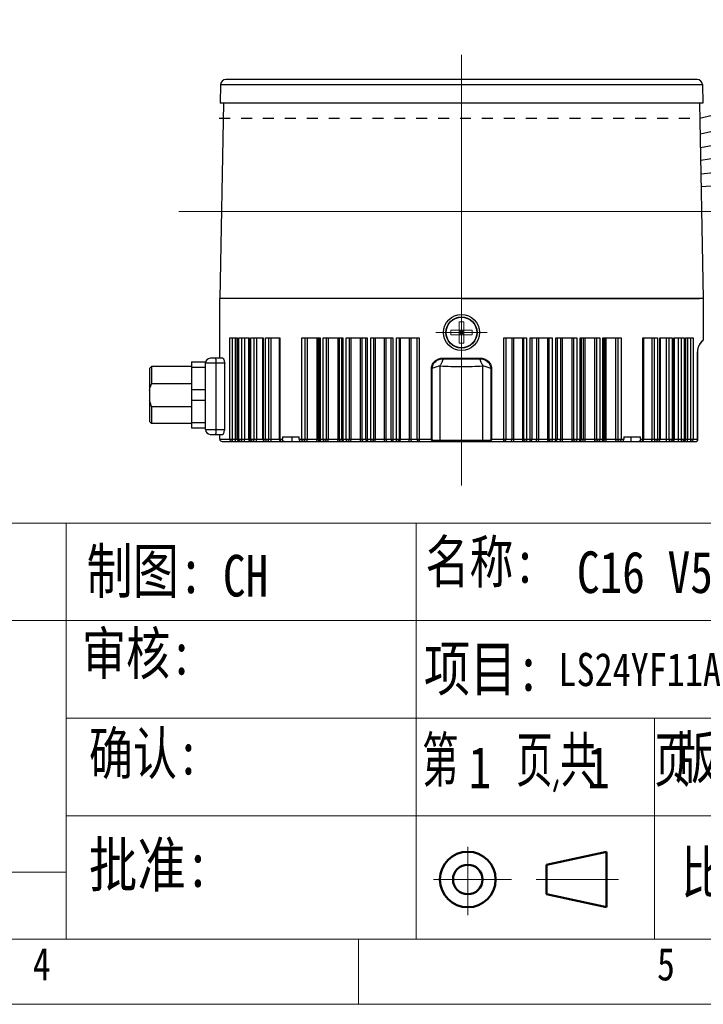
# Model space of a CAD drawing. Extents: x 636 to 1423, y -190 to 367.
# Tile 14 of 19: x 1090 to 1234, y -190 to 18. Entities that reach past the tile are written whole.
import ezdxf

# ---------------------------------------------------------------- set-up
doc = ezdxf.new("R2010")
doc.units = 0
doc.header["$LTSCALE"] = 23.1
doc.linetypes.add('HIDDEN', pattern=[0.2, 0.1, -0.1])
doc.linetypes.add('点画线', pattern=[18, 12, -2, 2, -2])
doc.layers.get('0').update_dxf_attribs({"linetype": 'CONTINUOUS'})
for name, color, linetype in [('1_11', 7, 'CONTINUOUS'), ('1_2_1', 7, 'CONTINUOUS'), ('3_ALL_AXES', 7, 'CONTINUOUS'), ('DEFAULT_2', 8, 'HIDDEN'), ('dim', 3, 'CONTINUOUS')]:
    doc.layers.add(name, color=color, linetype=linetype)
for name, color, linetype, lineweight in [('7_ALL_FEATURES', 7, 'CONTINUOUS', 15), ('CDRAFT0', 7, 'CONTINUOUS', 50), ('中心线层', 1, '点画线', 18), ('粗实线层', 7, 'CONTINUOUS', 35), ('粗实线层_1', 7, 'CONTINUOUS', 15)]:
    doc.layers.add(name, color=color, linetype=linetype, lineweight=lineweight)
doc.styles.get("Standard").update_dxf_attribs({"font": 'txt', "width": 0.8})

# ---------------------------------------------------------------- blocks, each defined once
blk = doc.blocks.new('*X3')
at = {"layer": 'CDRAFT0', "color": 6, "linetype": 'Continuous', "lineweight": 18}
for p, q in [((7.32, 7.32), (412.68, 7.32)), ((280.28, 7.32), (280.28, 0)), ((0, 0), (420, 0))]:
    blk.add_line(p, q, dxfattribs=at)
at = {"layer": 'CDRAFT0', "color": 6, "linetype": 'Continuous', "lineweight": 18, "char_height": 3.66, "width": 70.2762, "attachment_point": 1}
for s, insert in [('4', (243.63, 6.35)), ('5', (313.89, 6.35))]:
    blk.add_mtext(s, dxfattribs=dict(at, insert=insert))
blk = doc.blocks.new('A$C0F3E0099')
at = {"layer": 'CDRAFT0', "color": 6, "linetype": 'Continuous', "lineweight": 18}
for p, q in [((193.07, 54.17), (412.68, 54.17)), ((247.4, 7.32), (247.4, 54.17)), ((286.77, 21.23), (286.77, 54.17)), ((193.07, 43.19), (412.68, 43.19)), ((247.4, 32.21), (412.68, 32.21)), ((313.59, 21.23), (313.59, 32.21)), ((247.4, 21.23), (329.23, 21.23)), ((286.77, 21.23), (286.77, 7.32)), ((313.59, 7.32), (313.59, 21.23)), ((193.07, 14.87), (247.4, 14.87)), ((193.07, 7.32), (412.68, 7.32))]:
    blk.add_line(p, q, dxfattribs=at)
at = {"layer": 'CDRAFT0', "color": 6}
for p, q in [((301.44, 15.71), (308.18, 17.18)), ((308.18, 10.92), (308.18, 17.18)), ((301.44, 12.4), (301.44, 15.71)), ((301.44, 12.4), (308.18, 10.92))]:
    blk.add_line(p, q, dxfattribs=at)
for radius in [3.13, 1.66]:
    blk.add_circle((292.58, 14.05), radius, dxfattribs=at)
at = {"layer": '中心线层'}
for p, q in [((292.58, 10.04), (292.58, 17.72)), ((292.58, 10.04), (292.58, 17.72)), ((288.71, 14.05), (297.52, 14.05)), ((300.28, 14.05), (309.55, 14.05))]:
    blk.add_line(p, q, dxfattribs=at)
at = {"layer": '粗实线层_1'}
blk.add_blockref('*X3', (0, 0), dxfattribs=at)
at = {"layer": 'CDRAFT0', "color": 6, "char_height": 4.763, "attachment_point": 1, "line_spacing_factor": 2.191836}
for s, insert, width in [('名称:', (287.82, 52.21), 49.0706), ('审核:', (249.17, 41.88), 49.0706), ('确认:', (249.94, 30.63), 49.0706), ('版本：', (315.92, 30.19), 18.6017), ('比例:', (316.6, 17.23), 22.9154)]:
    blk.add_mtext(s, dxfattribs=dict(at, insert=insert, width=width))
at = {"layer": 'CDRAFT0', "color": 6, "char_height": 5, "attachment_point": 1}
for s, insert, width in [('制图:', (249.67, 51.28), 49.0706), ('项目:', (287.65, 40.29), 49.0706), ('{\\fSimSun|b0|i0|c134|p2;\\W0.6;第\\Fgbeitc|c134;    \\fSimSun|b0|i0|c134|p2;页\\Fgbeitc|c134;,\\fSimSun|b0|i0|c134|p2;共\\Fgbeitc|c134;    \\fSimSun|b0|i0|c134|p2;页}', (287.44, 30.03), 76.9752), ('{\\fSimSun|b0|i0|c134|p2;批准}:', (249.94, 18.22), 49.0706)]:
    blk.add_mtext(s, dxfattribs=dict(at, insert=insert, width=width))

msp = doc.modelspace()

# ---------------------------------------------------------------- linework, layer by layer
at = {"color": 7, "linetype": 'Continuous'}
for p, q in [((1232.569, 4.97), (1133.105, 4.97)), ((1132.005, 3.89), (1131.937, -0.03)), ((1233.668, 3.89), (1233.737, -0.03)), ((1132.589, -0.03), (1131.87, -41.227)), ((1233.736, -0.03), (1131.938, -0.03)), ((1233.085, -0.031), (1233.804, -41.227)), ((1182.837, -41.227), (1233.037, -41.227))]:
    msp.add_line(p, q, dxfattribs=at)
at = {"color": 9, "linetype": 'Continuous'}
msp.add_line((1132.005, 3.89), (1233.668, 3.89), dxfattribs=at)
at = {"color": 7, "linetype": 'Continuous'}
for centre, start, end in [((1133.105, 3.87), 90, 179), ((1232.569, 3.87), 1, 90)]:
    msp.add_arc(centre, 1.1, start, end, dxfattribs=at)
at = {"layer": '1_11', "color": 7, "linetype": 'Continuous'}
for p, q in [((1117.037, -56.03), (1117.437, -55.63)), ((1117.037, -56.03), (1117.037, -67.23)), ((1117.437, -55.63), (1117.437, -59.232)), ((1125.837, -55.63), (1117.437, -55.63)), ((1125.837, -54.63), (1125.837, -68.63)), ((1125.837, -54.63), (1128.837, -54.63)), ((1128.837, -55.798), (1125.837, -55.798)), ((1128.837, -54.88), (1128.837, -54.63)), ((1125.837, -59.232), (1117.437, -59.232)), ((1125.837, -60.462), (1128.837, -60.462)), ((1128.837, -62.798), (1128.837, -60.462)), ((1117.437, -64.028), (1117.437, -67.63)), ((1117.437, -64.028), (1125.837, -64.028)), ((1128.837, -62.798), (1125.837, -62.798)), ((1117.037, -67.23), (1117.437, -67.63)), ((1125.837, -67.63), (1117.437, -67.63)), ((1125.837, -67.462), (1128.837, -67.462)), ((1128.837, -68.63), (1125.837, -68.63))]:
    msp.add_line(p, q, dxfattribs=at)
for points, knots in [([(1117.037, -60.576), (1117.059, -60.461), (1117.158, -60.004), (1117.307, -59.558), (1117.437, -59.232)], [0, 0, 0, 0, 0.250128, 1, 1, 1, 1]), ([(1117.437, -64.028), (1117.35, -63.81), (1117.193, -63.369), (1117.08, -62.913), (1117.037, -62.683)], [0, 0, 0, 0, 0.5000229, 1, 1, 1, 1])]:
    msp.add_open_spline(points, degree=3, knots=knots, dxfattribs=at)
at = {"layer": '1_2_1', "color": 7, "linetype": 'Continuous'}
for p, q in [((1131.837, -53.88), (1131.837, -41.227)), ((1233.837, -41.227), (1131.837, -41.227)), ((1233.837, -41.227), (1233.837, -50.035)), ((1133.943, -49.53), (1135.566, -49.53)), ((1135.53, -70.93), (1135.53, -49.53)), ((1135.875, -49.53), (1138.007, -49.53)), ((1137.947, -70.93), (1137.947, -49.53)), ((1138.397, -49.53), (1141.011, -49.53)), ((1140.922, -70.93), (1140.922, -49.53)), ((1141.478, -49.53), (1144.542, -49.53)), ((1144.417, -70.93), (1144.417, -49.53)), ((1149.155, -49.53), (1152.997, -49.53)), ((1152.79, -70.93), (1152.79, -49.53)), ((1153.654, -49.53), (1157.815, -49.53)), ((1157.561, -70.93), (1157.561, -49.53)), ((1158.521, -49.53), (1162.948, -49.53)), ((1162.643, -70.93), (1162.643, -49.53)), ((1163.693, -49.53), (1168.332, -49.53)), ((1167.974, -70.93), (1167.974, -49.53)), ((1169.106, -49.53), (1173.897, -49.53)), ((1191.777, -49.53), (1196.568, -49.53)), ((1197.342, -49.53), (1201.981, -49.53)), ((1197.7, -49.53), (1197.7, -70.93)), ((1202.725, -49.53), (1207.153, -49.53)), ((1203.03, -49.53), (1203.03, -70.93)), ((1207.858, -49.53), (1212.02, -49.53)), ((1208.113, -49.53), (1208.113, -70.93)), ((1212.677, -49.53), (1216.519, -49.53)), ((1212.884, -49.53), (1212.884, -70.93)), ((1221.132, -49.53), (1224.196, -49.53)), ((1221.256, -49.53), (1221.256, -70.93)), ((1224.662, -49.53), (1227.277, -49.53)), ((1224.752, -49.53), (1224.752, -70.93)), ((1227.667, -49.53), (1229.799, -49.53)), ((1227.727, -49.53), (1227.727, -70.93)), ((1230.107, -49.53), (1231.731, -49.53)), ((1230.144, -49.53), (1230.144, -70.93)), ((1233.762, -50.191), (1233.797, -50.154)), ((1132.502, -53.88), (1129.837, -53.88)), ((1232.641, -52.53), (1232.641, -71.23)), ((1128.837, -60.462), (1128.837, -54.88)), ((1128.837, -68.93), (1128.837, -62.798)), ((1129.837, -69.93), (1132.502, -69.93)), ((1131.837, -70.93), (1131.837, -69.93)), ((1145.05, -70.43), (1148.586, -70.43)), ((1145.05, -70.43), (1145.05, -70.93)), ((1148.586, -70.93), (1148.586, -70.43)), ((1217.088, -70.43), (1220.624, -70.43)), ((1217.088, -70.43), (1217.088, -70.93)), ((1220.624, -70.93), (1220.624, -70.43)), ((1132.337, -71.43), (1168.344, -71.43)), ((1168.474, -71.43), (1173.971, -71.43)), ((1173.978, -71.43), (1191.696, -71.43)), ((1191.703, -71.43), (1232.441, -71.43))]:
    msp.add_line(p, q, dxfattribs=at)
at = {"layer": '1_2_1', "color": 9, "linetype": 'Continuous'}
for p, q in [((1133.943, -70.93), (1133.943, -49.53)), ((1134.468, -49.53), (1134.468, -70.93)), ((1135.133, -70.93), (1135.133, -49.53)), ((1135.566, -49.53), (1135.566, -70.93)), ((1135.875, -70.93), (1135.875, -49.53)), ((1136.436, -49.53), (1136.436, -70.93)), ((1137.09, -70.93), (1137.09, -49.53)), ((1138.007, -49.53), (1138.007, -70.93)), ((1138.397, -70.93), (1138.397, -49.53)), ((1138.988, -49.53), (1138.988, -70.93)), ((1139.622, -70.93), (1139.622, -49.53)), ((1141.011, -49.53), (1141.011, -70.93)), ((1141.478, -70.93), (1141.478, -49.53)), ((1142.091, -49.53), (1142.091, -70.93)), ((1142.698, -70.93), (1142.698, -49.53)), ((1144.542, -49.53), (1144.542, -70.93)), ((1149.155, -70.93), (1149.155, -49.53)), ((1149.788, -49.53), (1149.788, -70.93)), ((1150.319, -70.93), (1150.319, -49.53)), ((1152.287, -49.53), (1152.287, -70.93)), ((1152.654, -70.93), (1152.654, -49.53)), ((1152.997, -49.53), (1152.997, -70.93)), ((1153.654, -70.93), (1153.654, -49.53)), ((1154.286, -49.53), (1154.286, -70.93)), ((1154.768, -70.93), (1154.768, -49.53)), ((1156.726, -49.53), (1156.726, -70.93)), ((1157.123, -70.93), (1157.123, -49.53)), ((1157.815, -49.53), (1157.815, -70.93)), ((1158.521, -70.93), (1158.521, -49.53)), ((1159.143, -49.53), (1159.143, -70.93)), ((1159.57, -70.93), (1159.57, -49.53)), ((1161.493, -49.53), (1161.493, -70.93)), ((1161.916, -70.93), (1161.916, -49.53)), ((1162.948, -49.53), (1162.948, -70.93)), ((1163.693, -70.93), (1163.693, -49.53)), ((1164.298, -49.53), (1164.298, -70.93)), ((1164.664, -70.93), (1164.664, -49.53)), ((1166.53, -49.53), (1166.53, -70.93)), ((1166.972, -70.93), (1166.972, -49.53)), ((1168.332, -49.53), (1168.332, -70.93)), ((1169.106, -70.93), (1169.106, -49.53)), ((1169.686, -49.53), (1169.686, -70.93)), ((1169.988, -70.93), (1169.988, -49.53)), ((1171.77, -49.53), (1171.77, -70.93)), ((1172.228, -70.93), (1172.228, -49.53)), ((1173.485, -70.93), (1173.485, -49.53)), ((1173.897, -49.53), (1173.897, -70.93)), ((1191.777, -70.93), (1191.777, -49.53)), ((1192.189, -49.53), (1192.189, -70.93)), ((1193.445, -49.53), (1193.445, -70.93)), ((1193.903, -70.93), (1193.903, -49.53)), ((1195.685, -49.53), (1195.685, -70.93)), ((1195.987, -70.93), (1195.987, -49.53)), ((1196.568, -49.53), (1196.568, -70.93)), ((1197.342, -70.93), (1197.342, -49.53)), ((1198.701, -49.53), (1198.701, -70.93)), ((1199.144, -70.93), (1199.144, -49.53)), ((1201.01, -49.53), (1201.01, -70.93)), ((1201.375, -70.93), (1201.375, -49.53)), ((1201.981, -49.53), (1201.981, -70.93)), ((1202.725, -70.93), (1202.725, -49.53)), ((1203.757, -49.53), (1203.757, -70.93)), ((1204.18, -70.93), (1204.18, -49.53)), ((1206.103, -49.53), (1206.103, -70.93)), ((1206.53, -70.93), (1206.53, -49.53)), ((1207.153, -49.53), (1207.153, -70.93)), ((1207.858, -70.93), (1207.858, -49.53)), ((1208.55, -49.53), (1208.55, -70.93)), ((1208.947, -70.93), (1208.947, -49.53)), ((1210.905, -49.53), (1210.905, -70.93)), ((1211.387, -70.93), (1211.387, -49.53)), ((1212.02, -49.53), (1212.02, -70.93)), ((1212.677, -70.93), (1212.677, -49.53)), ((1213.019, -49.53), (1213.019, -70.93)), ((1213.386, -70.93), (1213.386, -49.53)), ((1215.355, -49.53), (1215.355, -70.93)), ((1215.885, -70.93), (1215.885, -49.53)), ((1216.519, -49.53), (1216.519, -70.93)), ((1221.132, -70.93), (1221.132, -49.53)), ((1222.975, -49.53), (1222.975, -70.93)), ((1223.583, -70.93), (1223.583, -49.53)), ((1224.196, -49.53), (1224.196, -70.93)), ((1224.662, -70.93), (1224.662, -49.53)), ((1226.051, -49.53), (1226.051, -70.93)), ((1226.686, -70.93), (1226.686, -49.53)), ((1227.277, -49.53), (1227.277, -70.93)), ((1227.667, -70.93), (1227.667, -49.53)), ((1228.583, -49.53), (1228.583, -70.93)), ((1229.238, -70.93), (1229.238, -49.53)), ((1229.799, -49.53), (1229.799, -70.93)), ((1230.107, -70.93), (1230.107, -49.53)), ((1230.54, -49.53), (1230.54, -70.93)), ((1231.206, -70.93), (1231.206, -49.53)), ((1231.731, -49.53), (1231.731, -70.93)), ((1178.954, -53.823), (1186.719, -53.823)), ((1232.641, -52.53), (1232.636, -52.53)), ((1232.636, -70.93), (1232.636, -52.53)), ((1132.88, -54.88), (1128.837, -54.88)), ((1131.01, -54.88), (1131.01, -68.93)), ((1132.88, -68.93), (1132.88, -54.88)), ((1176.488, -56.001), (1176.625, -56.001)), ((1176.488, -70.93), (1176.488, -56.001)), ((1176.625, -70.93), (1176.625, -56.001)), ((1178.308, -71.43), (1178.308, -55.481)), ((1187.365, -71.43), (1187.365, -55.481)), ((1189.186, -56.001), (1189.049, -56.001)), ((1189.049, -56.001), (1189.049, -70.93)), ((1189.186, -56.001), (1189.186, -70.93)), ((1128.837, -68.93), (1132.88, -68.93)), ((1147.128, -71.43), (1147.128, -70.43)), ((1218.546, -70.43), (1218.546, -71.43)), ((1131.837, -70.93), (1145.05, -70.93)), ((1148.586, -70.93), (1173.471, -70.93)), ((1173.485, -70.93), (1176.625, -70.93)), ((1188.638, -71.23), (1177.036, -71.23)), ((1189.049, -70.93), (1192.189, -70.93)), ((1192.203, -70.93), (1217.088, -70.93)), ((1220.624, -70.93), (1232.636, -70.93))]:
    msp.add_line(p, q, dxfattribs=at)
at = {"layer": '1_2_1', "color": 7, "linetype": 'Continuous'}
msp.add_lwpolyline([(1233.797, -50.154), (1233.826, -50.099), (1233.837, -50.041), (1233.837, -50.035)], dxfattribs=at)
msp.add_circle((1182.837, -48.427), 3.8, dxfattribs=at)
for centre, radius, start, end in [((1235.641, -52.53), 3, 128.76839, 180), ((1236.045, -52.7), 3.466, 133.38428, 135.08181), ((1129.837, -54.88), 1, 90, 180), ((1129.837, -68.93), 1, 180, 270), ((1132.337, -70.93), 0.5, 180, 270), ((1136.03, -70.93), 0.5, 180, 270), ((1138.447, -70.93), 0.5, 180, 270), ((1141.422, -70.93), 0.5, 180, 270), ((1144.917, -70.93), 0.5, 180, 270), ((1153.29, -70.93), 0.5, 180, 270), ((1158.061, -70.93), 0.5, 180, 270), ((1163.143, -70.93), 0.5, 180, 270), ((1168.474, -70.93), 0.5, 180, 270), ((1191.689, -70.93), 0.5, 270.00653, 0.00653), ((1197.2, -70.93), 0.5, 270, 0), ((1202.53, -70.93), 0.5, 270, 0), ((1207.613, -70.93), 0.5, 270, 0), ((1212.384, -70.93), 0.5, 270, 0), ((1220.756, -70.93), 0.5, 270, 0), ((1224.252, -70.93), 0.5, 270, 0), ((1227.227, -70.93), 0.5, 270, 0), ((1229.644, -70.93), 0.5, 270, 0), ((1232.441, -71.23), 0.2, 270, 0)]:
    msp.add_arc(centre, radius, start, end, dxfattribs=at)
at = {"layer": '1_2_1', "color": 9, "linetype": 'Continuous'}
for centre, start, end in [((1173.971, -70.93), 179.99656, 269.98972), ((1173.985, -70.93), 179.99347, 269.99346), ((1191.703, -70.93), 270.00653, 0.00653)]:
    msp.add_arc(centre, 0.5, start, end, dxfattribs=at)
at = {"layer": '1_2_1', "color": 7, "linetype": 'Continuous'}
for points, knots in [([(1233.353, -50.513), (1233.29, -50.588), (1233.197, -50.716), (1233.077, -50.909), (1232.972, -51.094), (1232.891, -51.277), (1232.822, -51.449), (1232.773, -51.604), (1232.719, -51.783), (1232.684, -51.954), (1232.663, -52.111), (1232.641, -52.292), (1232.633, -52.433), (1232.636, -52.53)], [0, 0, 0, 0, 0.1346348, 0.2171459, 0.3121024, 0.4263692, 0.492052, 0.566935, 0.6497147, 0.7489639, 0.806375, 0.8671391, 1, 1, 1, 1]), ([(1233.591, -50.252), (1233.573, -50.27), (1233.491, -50.354), (1233.412, -50.441), (1233.353, -50.513)], [0, 0, 0, 0, 0.2116692, 1, 1, 1, 1]), ([(1233.837, -50.035), (1233.837, -50.035), (1233.835, -50.035), (1233.834, -50.037), (1233.83, -50.039), (1233.823, -50.044), (1233.811, -50.053), (1233.792, -50.068), (1233.767, -50.088), (1233.738, -50.113), (1233.702, -50.145), (1233.678, -50.168), (1233.664, -50.181)], [0, 0, 0, 0, 0.0036668, 0.0144336, 0.0324756, 0.0579703, 0.1320248, 0.2377588, 0.37619, 0.5485705, 0.7562814, 1, 1, 1, 1]), ([(1132.502, -53.88), (1132.52, -53.88), (1132.549, -53.9), (1132.577, -53.936), (1132.611, -53.994), (1132.651, -54.086), (1132.717, -54.27), (1132.792, -54.538), (1132.849, -54.762), (1132.88, -54.88)], [0, 0, 0, 0, 0.0498696, 0.0851335, 0.127761, 0.2333304, 0.3615737, 0.6647735, 1, 1, 1, 1]), ([(1132.502, -69.93), (1132.52, -69.93), (1132.549, -69.909), (1132.577, -69.873), (1132.611, -69.816), (1132.652, -69.724), (1132.717, -69.54), (1132.792, -69.272), (1132.849, -69.047), (1132.88, -68.93)], [0, 0, 0, 0, 0.0498796, 0.0851884, 0.1278581, 0.23345, 0.3617482, 0.6649164, 1, 1, 1, 1]), ([(1145.404, -71.43), (1145.357, -71.43), (1145.257, -71.399), (1145.141, -71.283), (1145.067, -71.119), (1145.05, -70.994), (1145.05, -70.93)], [0, 0, 0, 0, 0.2094992, 0.4446414, 0.711975, 1, 1, 1, 1]), ([(1148.586, -70.93), (1148.586, -70.994), (1148.603, -71.119), (1148.677, -71.283), (1148.792, -71.399), (1148.893, -71.43), (1148.94, -71.43)], [0, 0, 0, 0, 0.2880251, 0.5553587, 0.7905008, 1, 1, 1, 1]), ([(1216.734, -71.43), (1216.781, -71.43), (1216.882, -71.399), (1216.997, -71.283), (1217.071, -71.119), (1217.088, -70.994), (1217.088, -70.93)], [0, 0, 0, 0, 0.2094992, 0.4446414, 0.711975, 1, 1, 1, 1]), ([(1220.624, -70.93), (1220.624, -70.994), (1220.607, -71.119), (1220.533, -71.283), (1220.417, -71.399), (1220.317, -71.43), (1220.27, -71.43)], [0, 0, 0, 0, 0.2880251, 0.5553587, 0.7905008, 1, 1, 1, 1])]:
    msp.add_open_spline(points, degree=3, knots=knots, dxfattribs=at)
at = {"layer": '1_2_1', "color": 9, "linetype": 'Continuous'}
for points, knots in [([(1130.921, -53.88), (1130.929, -53.88), (1130.945, -53.909), (1130.957, -53.96), (1130.973, -54.056), (1130.986, -54.182), (1130.997, -54.339), (1131.007, -54.574), (1131.01, -54.757), (1131.01, -54.88)], [0, 0, 0, 0, 0.0230505, 0.078323, 0.1716791, 0.3005064, 0.4590004, 0.6361549, 1, 1, 1, 1]), ([(1176.488, -56.001), (1176.488, -55.85), (1176.535, -55.547), (1176.762, -54.986), (1177.251, -54.389), (1178.048, -53.931), (1178.654, -53.825), (1178.954, -53.823)], [0, 0, 0, 0, 0.1254717, 0.2509708, 0.5005839, 0.750164, 1, 1, 1, 1]), ([(1176.625, -56.001), (1176.628, -55.86), (1176.678, -55.577), (1176.899, -55.054), (1177.363, -54.5), (1178.111, -54.075), (1178.679, -53.978), (1178.961, -53.977)], [0, 0, 0, 0, 0.1254381, 0.2509336, 0.5005908, 0.7501849, 1, 1, 1, 1]), ([(1178.308, -55.481), (1178.345, -55.412), (1178.423, -55.279), (1178.535, -55.079), (1178.64, -54.879), (1178.766, -54.626), (1178.873, -54.379), (1178.943, -54.142), (1178.96, -54.03), (1178.961, -53.977)], [0, 0, 0, 0, 0.140905, 0.280535, 0.4174973, 0.5502419, 0.7955586, 0.9038953, 1, 1, 1, 1]), ([(1178.954, -53.823), (1178.954, -53.837), (1178.955, -53.889), (1178.957, -53.94), (1178.961, -53.977)], [0, 0, 0, 0, 0.2826529, 1, 1, 1, 1]), ([(1178.961, -53.977), (1180.253, -53.977), (1182.837, -53.975), (1185.421, -53.977), (1186.713, -53.977)], [0, 0, 0, 0, 0.4999993, 1, 1, 1, 1]), ([(1186.719, -53.823), (1186.719, -53.837), (1186.719, -53.889), (1186.717, -53.94), (1186.713, -53.977)], [0, 0, 0, 0, 0.2826533, 1, 1, 1, 1]), ([(1186.713, -53.977), (1186.995, -53.978), (1187.562, -54.075), (1188.311, -54.499), (1188.775, -55.054), (1188.996, -55.577), (1189.046, -55.86), (1189.049, -56.001)], [0, 0, 0, 0, 0.2497937, 0.4993747, 0.749042, 0.8745456, 1, 1, 1, 1]), ([(1186.713, -53.977), (1186.714, -54.03), (1186.731, -54.142), (1186.801, -54.379), (1186.908, -54.626), (1187.034, -54.879), (1187.139, -55.079), (1187.251, -55.279), (1187.329, -55.412), (1187.365, -55.481)], [0, 0, 0, 0, 0.0961138, 0.2044647, 0.4497697, 0.5824964, 0.7194488, 0.8590908, 1, 1, 1, 1]), ([(1186.719, -53.823), (1187.02, -53.825), (1187.626, -53.931), (1188.422, -54.389), (1188.911, -54.986), (1189.139, -55.547), (1189.186, -55.85), (1189.186, -56.001)], [0, 0, 0, 0, 0.2498151, 0.4993821, 0.7490052, 0.8745123, 1, 1, 1, 1]), ([(1178.308, -55.481), (1178.16, -55.524), (1177.867, -55.613), (1177.306, -55.785), (1176.892, -55.913), (1176.625, -56.001)], [0, 0, 0, 0, 0.2631994, 0.5211461, 1, 1, 1, 1]), ([(1178.308, -55.481), (1179.062, -55.533), (1180.571, -55.6), (1182.837, -55.63), (1185.103, -55.6), (1186.612, -55.533), (1187.365, -55.481)], [0, 0, 0, 0, 0.2499958, 0.4999999, 0.7500041, 1, 1, 1, 1]), ([(1189.049, -56.001), (1188.782, -55.913), (1188.368, -55.785), (1187.807, -55.612), (1187.514, -55.523), (1187.365, -55.481)], [0, 0, 0, 0, 0.4787705, 0.7367743, 1, 1, 1, 1]), ([(1131.01, -68.93), (1131.01, -69.052), (1131.007, -69.235), (1130.997, -69.47), (1130.986, -69.627), (1130.973, -69.754), (1130.957, -69.849), (1130.945, -69.9), (1130.929, -69.93), (1130.921, -69.93)], [0, 0, 0, 0, 0.3638449, 0.5409993, 0.6994932, 0.8283204, 0.9216766, 0.9769492, 1, 1, 1, 1]), ([(1134.423, -71.43), (1134.36, -71.43), (1134.233, -71.403), (1134.074, -71.291), (1133.968, -71.125), (1133.943, -70.995), (1133.943, -70.93)], [0, 0, 0, 0, 0.245111, 0.4931141, 0.7451503, 1, 1, 1, 1]), ([(1134.468, -70.93), (1134.468, -70.993), (1134.467, -71.086), (1134.461, -71.204), (1134.456, -71.279), (1134.449, -71.34), (1134.441, -71.387), (1134.435, -71.413), (1134.427, -71.43), (1134.423, -71.43)], [0, 0, 0, 0, 0.3780922, 0.5491488, 0.6991955, 0.822726, 0.9154179, 0.9740852, 1, 1, 1, 1]), ([(1135.087, -71.43), (1135.091, -71.43), (1135.099, -71.413), (1135.106, -71.387), (1135.114, -71.34), (1135.12, -71.279), (1135.125, -71.204), (1135.131, -71.086), (1135.133, -70.993), (1135.133, -70.93)], [0, 0, 0, 0, 0.0259148, 0.0845821, 0.1772739, 0.3008043, 0.4508506, 0.6219073, 1, 1, 1, 1]), ([(1135.566, -70.93), (1135.566, -70.995), (1135.59, -71.124), (1135.659, -71.237), (1135.702, -71.283)], [0, 0, 0, 0, 0.5048859, 1, 1, 1, 1]), ([(1135.702, -71.283), (1135.744, -71.329), (1135.846, -71.403), (1135.969, -71.43), (1136.03, -71.43)], [0, 0, 0, 0, 0.5053951, 1, 1, 1, 1]), ([(1136.335, -71.43), (1136.275, -71.43), (1136.152, -71.403), (1135.999, -71.29), (1135.898, -71.124), (1135.875, -70.995), (1135.875, -70.93)], [0, 0, 0, 0, 0.2404102, 0.4865464, 0.7405602, 1, 1, 1, 1]), ([(1136.436, -70.93), (1136.436, -70.994), (1136.433, -71.086), (1136.42, -71.204), (1136.408, -71.279), (1136.394, -71.341), (1136.377, -71.387), (1136.36, -71.418), (1136.342, -71.43), (1136.335, -71.43)], [0, 0, 0, 0, 0.3648761, 0.5306123, 0.6768908, 0.798841, 0.8930538, 0.9582194, 1, 1, 1, 1]), ([(1136.988, -71.43), (1136.996, -71.43), (1137.013, -71.418), (1137.03, -71.387), (1137.047, -71.341), (1137.062, -71.279), (1137.074, -71.204), (1137.086, -71.086), (1137.09, -70.994), (1137.09, -70.93)], [0, 0, 0, 0, 0.0417806, 0.1069463, 0.2011589, 0.3231089, 0.4693871, 0.6351233, 1, 1, 1, 1]), ([(1138.007, -70.93), (1138.007, -70.994), (1138.029, -71.123), (1138.094, -71.236), (1138.136, -71.283)], [0, 0, 0, 0, 0.5080069, 1, 1, 1, 1]), ([(1138.136, -71.283), (1138.175, -71.328), (1138.271, -71.402), (1138.389, -71.43), (1138.447, -71.43)], [0, 0, 0, 0, 0.5094721, 1, 1, 1, 1]), ([(1138.832, -71.43), (1138.775, -71.43), (1138.658, -71.402), (1138.513, -71.288), (1138.418, -71.123), (1138.397, -70.994), (1138.397, -70.93)], [0, 0, 0, 0, 0.2339408, 0.4775943, 0.7343574, 1, 1, 1, 1]), ([(1138.988, -70.93), (1138.988, -70.994), (1138.983, -71.087), (1138.963, -71.205), (1138.945, -71.28), (1138.922, -71.342), (1138.893, -71.397), (1138.856, -71.43), (1138.832, -71.43)], [0, 0, 0, 0, 0.3497965, 0.5097513, 0.6523594, 0.7736024, 0.8711939, 1, 1, 1, 1]), ([(1139.467, -71.43), (1139.49, -71.43), (1139.527, -71.397), (1139.556, -71.342), (1139.579, -71.28), (1139.597, -71.205), (1139.617, -71.087), (1139.622, -70.994), (1139.622, -70.93)], [0, 0, 0, 0, 0.1288062, 0.2263975, 0.3476403, 0.4902481, 0.650203, 1, 1, 1, 1]), ([(1141.011, -70.93), (1141.011, -70.994), (1141.031, -71.121), (1141.092, -71.236), (1141.132, -71.283)], [0, 0, 0, 0, 0.5117481, 1, 1, 1, 1]), ([(1141.132, -71.283), (1141.168, -71.327), (1141.255, -71.402), (1141.368, -71.43), (1141.422, -71.43)], [0, 0, 0, 0, 0.5151992, 1, 1, 1, 1]), ([(1141.883, -71.43), (1141.83, -71.43), (1141.718, -71.401), (1141.584, -71.286), (1141.498, -71.121), (1141.478, -70.994), (1141.478, -70.93)], [0, 0, 0, 0, 0.2254965, 0.4660621, 0.7264543, 1, 1, 1, 1]), ([(1142.091, -70.93), (1142.091, -70.994), (1142.084, -71.087), (1142.058, -71.206), (1142.02, -71.32), (1141.952, -71.43), (1141.883, -71.43)], [0, 0, 0, 0, 0.3380542, 0.4940292, 0.6349046, 1, 1, 1, 1]), ([(1142.49, -71.43), (1142.559, -71.43), (1142.627, -71.32), (1142.665, -71.206), (1142.691, -71.087), (1142.698, -70.994), (1142.698, -70.93)], [0, 0, 0, 0, 0.3650952, 0.5059703, 0.6619453, 1, 1, 1, 1]), ([(1144.542, -70.93), (1144.542, -70.962), (1144.551, -71.086), (1144.597, -71.21), (1144.652, -71.283)], [0, 0, 0, 0, 0.2612396, 1, 1, 1, 1]), ([(1144.652, -71.283), (1144.684, -71.327), (1144.763, -71.4), (1144.868, -71.43), (1144.917, -71.43)], [0, 0, 0, 0, 0.523122, 1, 1, 1, 1]), ([(1149.485, -71.43), (1149.441, -71.43), (1149.345, -71.398), (1149.239, -71.281), (1149.17, -71.118), (1149.155, -70.994), (1149.155, -70.93)], [0, 0, 0, 0, 0.2015944, 0.4343803, 0.7052131, 1, 1, 1, 1]), ([(1149.788, -70.93), (1149.788, -70.994), (1149.774, -71.117), (1149.712, -71.279), (1149.616, -71.396), (1149.526, -71.43), (1149.485, -71.43)], [0, 0, 0, 0, 0.3027984, 0.5778241, 0.8079187, 1, 1, 1, 1]), ([(1150.015, -71.43), (1150.056, -71.43), (1150.146, -71.396), (1150.242, -71.279), (1150.304, -71.117), (1150.319, -70.994), (1150.319, -70.93)], [0, 0, 0, 0, 0.1920813, 0.4221757, 0.6972011, 1, 1, 1, 1]), ([(1152.599, -71.43), (1152.557, -71.43), (1152.466, -71.397), (1152.366, -71.28), (1152.302, -71.117), (1152.287, -70.994), (1152.287, -70.93)], [0, 0, 0, 0, 0.1942031, 0.425312, 0.6992879, 1, 1, 1, 1]), ([(1152.745, -71.283), (1152.73, -71.259), (1152.675, -71.149), (1152.654, -71.024), (1152.654, -70.93)], [0, 0, 0, 0, 0.2312805, 1, 1, 1, 1]), ([(1152.965, -71.43), (1152.924, -71.43), (1152.832, -71.397), (1152.771, -71.325), (1152.745, -71.283)], [0, 0, 0, 0, 0.45791, 1, 1, 1, 1]), ([(1152.997, -70.93), (1152.997, -70.994), (1153.011, -71.117), (1153.07, -71.278), (1153.162, -71.396), (1153.25, -71.43), (1153.29, -71.43)], [0, 0, 0, 0, 0.3061978, 0.5830434, 0.8120438, 1, 1, 1, 1]), ([(1153.94, -71.43), (1153.902, -71.43), (1153.815, -71.395), (1153.725, -71.278), (1153.667, -71.117), (1153.654, -70.994), (1153.654, -70.93)], [0, 0, 0, 0, 0.1855065, 0.4138782, 0.6918049, 1, 1, 1, 1]), ([(1154.286, -70.93), (1154.286, -70.994), (1154.27, -71.119), (1154.198, -71.282), (1154.085, -71.399), (1153.986, -71.43), (1153.94, -71.43)], [0, 0, 0, 0, 0.2901022, 0.558548, 0.7929751, 1, 1, 1, 1]), ([(1154.422, -71.43), (1154.468, -71.43), (1154.567, -71.399), (1154.679, -71.282), (1154.751, -71.119), (1154.768, -70.994), (1154.768, -70.93)], [0, 0, 0, 0, 0.207025, 0.4414518, 0.7098973, 1, 1, 1, 1]), ([(1156.992, -71.43), (1156.956, -71.43), (1156.898, -71.404), (1156.841, -71.344), (1156.785, -71.256), (1156.739, -71.116), (1156.726, -70.994), (1156.726, -70.93)], [0, 0, 0, 0, 0.1764697, 0.2830259, 0.4040883, 0.6854442, 1, 1, 1, 1]), ([(1157.389, -71.43), (1157.353, -71.43), (1157.295, -71.405), (1157.238, -71.345), (1157.182, -71.256), (1157.135, -71.116), (1157.123, -70.994), (1157.123, -70.93)], [0, 0, 0, 0, 0.1774276, 0.2839244, 0.4048314, 0.6858833, 1, 1, 1, 1]), ([(1157.815, -70.93), (1157.815, -70.994), (1157.827, -71.115), (1157.869, -71.255), (1157.921, -71.344), (1157.973, -71.404), (1158.027, -71.43), (1158.061, -71.43)], [0, 0, 0, 0, 0.3207305, 0.605517, 0.7263052, 0.8310061, 1, 1, 1, 1]), ([(1158.759, -71.43), (1158.726, -71.43), (1158.673, -71.403), (1158.623, -71.344), (1158.573, -71.255), (1158.531, -71.115), (1158.521, -70.994), (1158.521, -70.93)], [0, 0, 0, 0, 0.1661014, 0.2702097, 0.3909754, 0.6770413, 1, 1, 1, 1]), ([(1159.143, -70.93), (1159.143, -70.994), (1159.125, -71.12), (1159.043, -71.285), (1158.917, -71.401), (1158.81, -71.43), (1158.759, -71.43)], [0, 0, 0, 0, 0.2792758, 0.542387, 0.7807736, 1, 1, 1, 1]), ([(1159.186, -71.43), (1159.236, -71.43), (1159.343, -71.401), (1159.47, -71.285), (1159.551, -71.12), (1159.57, -70.994), (1159.57, -70.93)], [0, 0, 0, 0, 0.2192265, 0.4576127, 0.7207238, 1, 1, 1, 1]), ([(1161.71, -71.43), (1161.64, -71.43), (1161.568, -71.322), (1161.529, -71.206), (1161.502, -71.087), (1161.494, -70.994), (1161.494, -70.93)], [0, 0, 0, 0, 0.3692521, 0.5095901, 0.6645968, 1, 1, 1, 1]), ([(1162.133, -71.43), (1162.062, -71.43), (1161.99, -71.322), (1161.951, -71.206), (1161.923, -71.087), (1161.916, -70.994), (1161.916, -70.93)], [0, 0, 0, 0, 0.3699311, 0.5101546, 0.6650041, 1, 1, 1, 1]), ([(1162.948, -70.93), (1162.948, -70.994), (1162.957, -71.114), (1162.991, -71.254), (1163.032, -71.343), (1163.065, -71.39), (1163.102, -71.422), (1163.13, -71.43), (1163.143, -71.43)], [0, 0, 0, 0, 0.3360278, 0.6295287, 0.7499949, 0.8502092, 0.931426, 1, 1, 1, 1]), ([(1163.88, -71.43), (1163.853, -71.43), (1163.81, -71.4), (1163.773, -71.343), (1163.733, -71.253), (1163.701, -71.113), (1163.693, -70.994), (1163.693, -70.93)], [0, 0, 0, 0, 0.1438094, 0.2437705, 0.3646677, 0.6605391, 1, 1, 1, 1]), ([(1164.298, -70.93), (1164.298, -70.994), (1164.278, -71.122), (1164.188, -71.287), (1164.049, -71.402), (1163.935, -71.43), (1163.88, -71.43)], [0, 0, 0, 0, 0.2702845, 0.5291625, 0.7709916, 1, 1, 1, 1]), ([(1164.246, -71.43), (1164.301, -71.43), (1164.416, -71.402), (1164.554, -71.287), (1164.644, -71.122), (1164.665, -70.994), (1164.664, -70.93)], [0, 0, 0, 0, 0.2296296, 0.4713099, 0.7300079, 1, 1, 1, 1]), ([(1166.53, -70.93), (1166.53, -70.994), (1166.538, -71.113), (1166.565, -71.253), (1166.601, -71.342), (1166.632, -71.398), (1166.671, -71.43), (1166.695, -71.43)], [0, 0, 0, 0, 0.3467639, 0.647162, 0.7682985, 0.866592, 1, 1, 1, 1]), ([(1167.137, -71.43), (1167.113, -71.43), (1167.074, -71.398), (1167.043, -71.342), (1167.007, -71.253), (1166.98, -71.113), (1166.972, -70.994), (1166.972, -70.93)], [0, 0, 0, 0, 0.133408, 0.2317015, 0.352838, 0.6532361, 1, 1, 1, 1]), ([(1168.332, -70.93), (1168.332, -70.994), (1168.338, -71.113), (1168.362, -71.252), (1168.392, -71.342), (1168.418, -71.396), (1168.452, -71.43), (1168.474, -71.43)], [0, 0, 0, 0, 0.354038, 0.659061, 0.7805571, 0.8773195, 1, 1, 1, 1]), ([(1169.24, -71.43), (1169.219, -71.43), (1169.187, -71.395), (1169.163, -71.342), (1169.134, -71.251), (1169.112, -71.113), (1169.106, -70.994), (1169.106, -70.93)], [0, 0, 0, 0, 0.119129, 0.2154278, 0.3370676, 0.6436107, 1, 1, 1, 1]), ([(1169.686, -70.93), (1169.686, -70.994), (1169.664, -71.123), (1169.567, -71.289), (1169.419, -71.402), (1169.299, -71.43), (1169.24, -71.43)], [0, 0, 0, 0, 0.2630492, 0.5186525, 0.7633382, 1, 1, 1, 1]), ([(1169.542, -71.43), (1169.601, -71.43), (1169.721, -71.402), (1169.869, -71.289), (1169.966, -71.123), (1169.988, -70.994), (1169.988, -70.93)], [0, 0, 0, 0, 0.2366618, 0.4813473, 0.7369504, 1, 1, 1, 1]), ([(1171.881, -71.43), (1171.863, -71.43), (1171.838, -71.392), (1171.818, -71.342), (1171.794, -71.251), (1171.776, -71.112), (1171.771, -70.994), (1171.77, -70.93)], [0, 0, 0, 0, 0.1072819, 0.2023796, 0.3246854, 0.6361671, 1, 1, 1, 1]), ([(1172.339, -71.43), (1172.32, -71.43), (1172.294, -71.392), (1172.275, -71.342), (1172.258, -71.279), (1172.245, -71.204), (1172.231, -71.086), (1172.228, -70.994), (1172.228, -70.93)], [0, 0, 0, 0, 0.1083277, 0.2033402, 0.3254706, 0.4715022, 0.6366959, 1, 1, 1, 1]), ([(1173.897, -70.93), (1173.897, -70.994), (1173.901, -71.112), (1173.917, -71.266), (1173.94, -71.368), (1173.963, -71.417), (1173.978, -71.43), (1173.985, -71.43)], [0, 0, 0, 0, 0.3686969, 0.6832085, 0.8989944, 0.9622632, 1, 1, 1, 1]), ([(1176.951, -71.43), (1176.894, -71.43), (1176.777, -71.412), (1176.619, -71.314), (1176.512, -71.143), (1176.488, -71.003), (1176.488, -70.93)], [0, 0, 0, 0, 0.2257077, 0.4548633, 0.7109249, 1, 1, 1, 1]), ([(1177.036, -71.23), (1176.99, -71.23), (1176.898, -71.222), (1176.766, -71.175), (1176.656, -71.078), (1176.625, -70.979), (1176.625, -70.93)], [0, 0, 0, 0, 0.245395, 0.4874229, 0.7351315, 1, 1, 1, 1]), ([(1176.951, -71.43), (1176.979, -71.43), (1177.015, -71.374), (1177.031, -71.304), (1177.036, -71.255), (1177.036, -71.23)], [0, 0, 0, 0, 0.3675631, 0.6636968, 1, 1, 1, 1]), ([(1189.049, -70.93), (1189.049, -70.979), (1189.018, -71.078), (1188.908, -71.175), (1188.776, -71.222), (1188.684, -71.23), (1188.638, -71.23)], [0, 0, 0, 0, 0.2649159, 0.5126933, 0.7546755, 1, 1, 1, 1]), ([(1188.723, -71.43), (1188.695, -71.43), (1188.659, -71.374), (1188.642, -71.304), (1188.638, -71.255), (1188.638, -71.23)], [0, 0, 0, 0, 0.3675637, 0.6636971, 1, 1, 1, 1]), ([(1189.186, -70.93), (1189.186, -71.003), (1189.162, -71.143), (1189.054, -71.314), (1188.897, -71.412), (1188.78, -71.43), (1188.723, -71.43)], [0, 0, 0, 0, 0.2890811, 0.5452305, 0.7743523, 1, 1, 1, 1]), ([(1191.689, -71.43), (1191.695, -71.43), (1191.711, -71.417), (1191.734, -71.368), (1191.756, -71.266), (1191.773, -71.112), (1191.777, -70.994), (1191.777, -70.93)], [0, 0, 0, 0, 0.0377368, 0.1010056, 0.3167915, 0.6313031, 1, 1, 1, 1]), ([(1193.334, -71.43), (1193.353, -71.43), (1193.38, -71.393), (1193.399, -71.342), (1193.416, -71.279), (1193.429, -71.204), (1193.443, -71.086), (1193.446, -70.994), (1193.445, -70.93)], [0, 0, 0, 0, 0.1094254, 0.2043632, 0.3263307, 0.4721983, 0.637187, 1, 1, 1, 1]), ([(1193.791, -71.43), (1193.81, -71.43), (1193.836, -71.392), (1193.855, -71.342), (1193.872, -71.279), (1193.885, -71.204), (1193.899, -71.086), (1193.903, -70.994), (1193.903, -70.93)], [0, 0, 0, 0, 0.1083277, 0.2033402, 0.3254707, 0.4715022, 0.6366959, 1, 1, 1, 1]), ([(1196.131, -71.43), (1196.073, -71.43), (1195.953, -71.402), (1195.805, -71.289), (1195.708, -71.123), (1195.685, -70.994), (1195.685, -70.93)], [0, 0, 0, 0, 0.2362366, 0.4810254, 0.7367508, 1, 1, 1, 1]), ([(1196.433, -71.43), (1196.375, -71.43), (1196.255, -71.402), (1196.107, -71.289), (1196.01, -71.123), (1195.987, -70.994), (1195.987, -70.93)], [0, 0, 0, 0, 0.2366618, 0.4813473, 0.7369504, 1, 1, 1, 1]), ([(1196.568, -70.93), (1196.568, -70.994), (1196.562, -71.113), (1196.54, -71.251), (1196.511, -71.342), (1196.487, -71.395), (1196.455, -71.43), (1196.433, -71.43)], [0, 0, 0, 0, 0.3563893, 0.6629324, 0.7845722, 0.880871, 1, 1, 1, 1]), ([(1197.2, -71.43), (1197.222, -71.43), (1197.256, -71.396), (1197.282, -71.342), (1197.294, -71.304), (1197.3, -71.283)], [0, 0, 0, 0, 0.3598313, 0.6436425, 1, 1, 1, 1]), ([(1197.3, -71.283), (1197.316, -71.23), (1197.336, -71.113), (1197.342, -70.994), (1197.342, -70.93)], [0, 0, 0, 0, 0.4628145, 1, 1, 1, 1]), ([(1198.536, -71.43), (1198.561, -71.43), (1198.6, -71.398), (1198.631, -71.342), (1198.656, -71.28), (1198.676, -71.205), (1198.696, -71.087), (1198.701, -70.994), (1198.701, -70.93)], [0, 0, 0, 0, 0.1344993, 0.2326897, 0.3536157, 0.4953051, 0.6538529, 1, 1, 1, 1]), ([(1198.979, -71.43), (1199.003, -71.43), (1199.042, -71.398), (1199.073, -71.342), (1199.109, -71.253), (1199.136, -71.113), (1199.144, -70.994), (1199.144, -70.93)], [0, 0, 0, 0, 0.133408, 0.2317016, 0.352838, 0.6532361, 1, 1, 1, 1]), ([(1201.427, -71.43), (1201.372, -71.43), (1201.258, -71.402), (1201.12, -71.287), (1201.03, -71.122), (1201.009, -70.994), (1201.009, -70.93)], [0, 0, 0, 0, 0.2296301, 0.4713099, 0.7300079, 1, 1, 1, 1]), ([(1201.793, -71.43), (1201.738, -71.43), (1201.624, -71.402), (1201.486, -71.287), (1201.396, -71.122), (1201.375, -70.994), (1201.375, -70.93)], [0, 0, 0, 0, 0.2290085, 0.4708373, 0.729715, 1, 1, 1, 1]), ([(1201.981, -70.93), (1201.981, -70.994), (1201.972, -71.113), (1201.941, -71.253), (1201.901, -71.343), (1201.864, -71.4), (1201.82, -71.43), (1201.793, -71.43)], [0, 0, 0, 0, 0.3394609, 0.6353323, 0.7562295, 0.8561906, 1, 1, 1, 1]), ([(1202.53, -71.43), (1202.543, -71.43), (1202.581, -71.419), (1202.631, -71.366), (1202.656, -71.314), (1202.668, -71.283)], [0, 0, 0, 0, 0.1855506, 0.5322585, 1, 1, 1, 1]), ([(1202.668, -71.283), (1202.688, -71.231), (1202.717, -71.114), (1202.725, -70.994), (1202.725, -70.93)], [0, 0, 0, 0, 0.4662233, 1, 1, 1, 1]), ([(1203.54, -71.43), (1203.555, -71.43), (1203.586, -71.422), (1203.628, -71.391), (1203.665, -71.343), (1203.697, -71.281), (1203.723, -71.205), (1203.75, -71.088), (1203.757, -70.994), (1203.757, -70.93)], [0, 0, 0, 0, 0.0749267, 0.1603443, 0.2622324, 0.3824096, 0.5198925, 0.6716847, 1, 1, 1, 1]), ([(1203.963, -71.43), (1204.033, -71.43), (1204.106, -71.322), (1204.145, -71.206), (1204.172, -71.087), (1204.18, -70.994), (1204.18, -70.93)], [0, 0, 0, 0, 0.3699311, 0.5101546, 0.6650041, 1, 1, 1, 1]), ([(1206.488, -71.43), (1206.437, -71.43), (1206.33, -71.4), (1206.204, -71.285), (1206.122, -71.12), (1206.104, -70.994), (1206.103, -70.93)], [0, 0, 0, 0, 0.2185832, 0.4571235, 0.7204252, 1, 1, 1, 1]), ([(1206.915, -71.43), (1206.864, -71.43), (1206.757, -71.401), (1206.631, -71.285), (1206.549, -71.12), (1206.53, -70.994), (1206.53, -70.93)], [0, 0, 0, 0, 0.2192265, 0.4576127, 0.7207238, 1, 1, 1, 1]), ([(1207.153, -70.93), (1207.153, -70.994), (1207.142, -71.115), (1207.101, -71.255), (1207.051, -71.344), (1207.001, -71.403), (1206.948, -71.43), (1206.915, -71.43)], [0, 0, 0, 0, 0.3229587, 0.6090246, 0.7297903, 0.8338986, 1, 1, 1, 1]), ([(1207.613, -71.43), (1207.647, -71.43), (1207.701, -71.404), (1207.753, -71.344), (1207.805, -71.255), (1207.847, -71.115), (1207.858, -70.994), (1207.858, -70.93)], [0, 0, 0, 0, 0.1689939, 0.2736948, 0.394483, 0.6792695, 1, 1, 1, 1]), ([(1208.284, -71.43), (1208.302, -71.43), (1208.339, -71.422), (1208.4, -71.386), (1208.461, -71.313), (1208.532, -71.16), (1208.55, -71.023), (1208.55, -70.93)], [0, 0, 0, 0, 0.0865935, 0.1807038, 0.3451203, 0.541666, 1, 1, 1, 1]), ([(1208.681, -71.43), (1208.717, -71.43), (1208.775, -71.405), (1208.832, -71.345), (1208.888, -71.256), (1208.935, -71.116), (1208.947, -70.994), (1208.947, -70.93)], [0, 0, 0, 0, 0.1774276, 0.2839244, 0.4048314, 0.6858833, 1, 1, 1, 1]), ([(1211.252, -71.43), (1211.206, -71.43), (1211.107, -71.399), (1210.995, -71.282), (1210.923, -71.119), (1210.906, -70.994), (1210.905, -70.93)], [0, 0, 0, 0, 0.2062689, 0.4408749, 0.7095487, 1, 1, 1, 1]), ([(1211.734, -71.43), (1211.688, -71.43), (1211.589, -71.399), (1211.476, -71.282), (1211.404, -71.119), (1211.387, -70.994), (1211.387, -70.93)], [0, 0, 0, 0, 0.207025, 0.4414518, 0.7098973, 1, 1, 1, 1]), ([(1212.02, -70.93), (1212.02, -70.994), (1212.007, -71.117), (1211.948, -71.278), (1211.859, -71.395), (1211.772, -71.43), (1211.734, -71.43)], [0, 0, 0, 0, 0.3081951, 0.5861218, 0.8144935, 1, 1, 1, 1]), ([(1212.384, -71.43), (1212.424, -71.43), (1212.511, -71.396), (1212.604, -71.278), (1212.663, -71.117), (1212.677, -70.994), (1212.677, -70.93)], [0, 0, 0, 0, 0.1879562, 0.4169566, 0.6938022, 1, 1, 1, 1]), ([(1212.708, -71.43), (1212.75, -71.43), (1212.842, -71.397), (1212.903, -71.325), (1212.929, -71.283)], [0, 0, 0, 0, 0.4592031, 1, 1, 1, 1]), ([(1212.929, -71.283), (1212.944, -71.259), (1212.999, -71.149), (1213.02, -71.024), (1213.019, -70.93)], [0, 0, 0, 0, 0.2313737, 1, 1, 1, 1]), ([(1213.074, -71.43), (1213.116, -71.43), (1213.208, -71.397), (1213.308, -71.28), (1213.372, -71.117), (1213.386, -70.994), (1213.386, -70.93)], [0, 0, 0, 0, 0.1950522, 0.425962, 0.6996771, 1, 1, 1, 1]), ([(1215.658, -71.43), (1215.618, -71.43), (1215.528, -71.396), (1215.432, -71.279), (1215.369, -71.117), (1215.355, -70.994), (1215.355, -70.93)], [0, 0, 0, 0, 0.1912113, 0.4215092, 0.696803, 1, 1, 1, 1]), ([(1216.189, -71.43), (1216.148, -71.43), (1216.058, -71.396), (1215.962, -71.279), (1215.899, -71.117), (1215.885, -70.994), (1215.885, -70.93)], [0, 0, 0, 0, 0.1920813, 0.4221757, 0.6972011, 1, 1, 1, 1]), ([(1216.519, -70.93), (1216.519, -70.994), (1216.504, -71.118), (1216.435, -71.281), (1216.329, -71.398), (1216.233, -71.43), (1216.189, -71.43)], [0, 0, 0, 0, 0.2947869, 0.5656197, 0.7984056, 1, 1, 1, 1]), ([(1220.756, -71.43), (1220.806, -71.43), (1220.911, -71.4), (1221.034, -71.284), (1221.114, -71.12), (1221.132, -70.994), (1221.132, -70.93)], [0, 0, 0, 0, 0.2164666, 0.4539245, 0.7182378, 1, 1, 1, 1]), ([(1223.183, -71.43), (1223.154, -71.43), (1223.107, -71.401), (1223.065, -71.343), (1223.021, -71.254), (1222.986, -71.114), (1222.976, -70.994), (1222.975, -70.93)], [0, 0, 0, 0, 0.1516992, 0.253303, 0.3742517, 0.666545, 1, 1, 1, 1]), ([(1223.791, -71.43), (1223.721, -71.43), (1223.653, -71.32), (1223.616, -71.206), (1223.59, -71.087), (1223.583, -70.994), (1223.583, -70.93)], [0, 0, 0, 0, 0.3650952, 0.5059703, 0.6619453, 1, 1, 1, 1]), ([(1224.196, -70.93), (1224.196, -70.994), (1224.176, -71.121), (1224.089, -71.286), (1223.955, -71.401), (1223.844, -71.43), (1223.791, -71.43)], [0, 0, 0, 0, 0.2735457, 0.5339379, 0.7745035, 1, 1, 1, 1]), ([(1224.252, -71.43), (1224.306, -71.43), (1224.419, -71.401), (1224.554, -71.287), (1224.642, -71.122), (1224.662, -70.994), (1224.662, -70.93)], [0, 0, 0, 0, 0.2268141, 0.4678501, 0.7276733, 1, 1, 1, 1]), ([(1226.206, -71.43), (1226.183, -71.43), (1226.147, -71.397), (1226.118, -71.342), (1226.095, -71.28), (1226.076, -71.205), (1226.057, -71.087), (1226.052, -70.994), (1226.051, -70.93)], [0, 0, 0, 0, 0.1276901, 0.2253537, 0.3467667, 0.4895368, 0.6496984, 1, 1, 1, 1]), ([(1226.841, -71.43), (1226.818, -71.43), (1226.781, -71.397), (1226.752, -71.342), (1226.729, -71.28), (1226.71, -71.205), (1226.691, -71.087), (1226.686, -70.994), (1226.686, -70.93)], [0, 0, 0, 0, 0.1288062, 0.2263975, 0.3476403, 0.4902482, 0.650203, 1, 1, 1, 1]), ([(1227.277, -70.93), (1227.277, -70.994), (1227.255, -71.123), (1227.161, -71.288), (1227.016, -71.402), (1226.898, -71.43), (1226.841, -71.43)], [0, 0, 0, 0, 0.2656426, 0.5224057, 0.7660592, 1, 1, 1, 1]), ([(1227.227, -71.43), (1227.285, -71.43), (1227.403, -71.402), (1227.549, -71.289), (1227.645, -71.123), (1227.667, -70.994), (1227.667, -70.93)], [0, 0, 0, 0, 0.2349658, 0.4790059, 0.7353314, 1, 1, 1, 1]), ([(1228.685, -71.43), (1228.677, -71.43), (1228.66, -71.418), (1228.644, -71.387), (1228.627, -71.341), (1228.606, -71.251), (1228.589, -71.112), (1228.584, -70.994), (1228.583, -70.93)], [0, 0, 0, 0, 0.0409217, 0.1058497, 0.2001522, 0.3222799, 0.6345859, 1, 1, 1, 1]), ([(1229.339, -71.43), (1229.331, -71.43), (1229.314, -71.418), (1229.297, -71.387), (1229.28, -71.341), (1229.266, -71.279), (1229.253, -71.204), (1229.241, -71.086), (1229.238, -70.994), (1229.238, -70.93)], [0, 0, 0, 0, 0.0417806, 0.1069463, 0.2011589, 0.323109, 0.4693872, 0.6351233, 1, 1, 1, 1]), ([(1229.799, -70.93), (1229.799, -70.995), (1229.776, -71.124), (1229.675, -71.29), (1229.522, -71.403), (1229.399, -71.43), (1229.339, -71.43)], [0, 0, 0, 0, 0.2594398, 0.5134536, 0.7595898, 1, 1, 1, 1]), ([(1229.644, -71.43), (1229.704, -71.43), (1229.828, -71.403), (1229.982, -71.29), (1230.084, -71.124), (1230.107, -70.995), (1230.107, -70.93)], [0, 0, 0, 0, 0.241175, 0.4876113, 0.7413022, 1, 1, 1, 1]), ([(1230.586, -71.43), (1230.582, -71.43), (1230.574, -71.413), (1230.568, -71.387), (1230.56, -71.34), (1230.554, -71.279), (1230.548, -71.204), (1230.543, -71.086), (1230.541, -70.993), (1230.541, -70.93)], [0, 0, 0, 0, 0.0252511, 0.0837993, 0.176552, 0.3001933, 0.4503617, 0.6215655, 1, 1, 1, 1]), ([(1231.251, -71.43), (1231.247, -71.43), (1231.239, -71.413), (1231.232, -71.387), (1231.225, -71.34), (1231.218, -71.279), (1231.213, -71.204), (1231.207, -71.086), (1231.206, -70.993), (1231.206, -70.93)], [0, 0, 0, 0, 0.0259148, 0.0845821, 0.177274, 0.3008043, 0.4508506, 0.6219073, 1, 1, 1, 1]), ([(1231.731, -70.93), (1231.731, -70.995), (1231.706, -71.125), (1231.6, -71.291), (1231.441, -71.403), (1231.314, -71.43), (1231.251, -71.43)], [0, 0, 0, 0, 0.2548497, 0.5068859, 0.754889, 1, 1, 1, 1]), ([(1232.53, -71.374), (1232.518, -71.391), (1232.492, -71.418), (1232.456, -71.43), (1232.441, -71.43)], [0, 0, 0, 0, 0.5738976, 1, 1, 1, 1]), ([(1232.636, -70.93), (1232.636, -71.037), (1232.619, -71.192), (1232.558, -71.337), (1232.53, -71.374)], [0, 0, 0, 0, 0.6982913, 1, 1, 1, 1]), ([(1232.636, -70.93), (1232.637, -70.929), (1232.638, -70.93), (1232.641, -70.929), (1232.641, -70.93)], [0, 0, 0, 0, 0.7471165, 1, 1, 1, 1])]:
    msp.add_open_spline(points, degree=3, knots=knots, dxfattribs=at)
at = {"layer": '3_ALL_AXES', "color": 7, "linetype": 'Continuous'}
msp.add_circle((1182.837, -48.427), 3.3, dxfattribs=at)
at = {"layer": '3_ALL_AXES', "color": 9, "linetype": 'Continuous'}
msp.add_circle((1182.837, -48.427), 3.23, dxfattribs=at)
at = {"layer": '7_ALL_FEATURES', "color": 7, "linetype": 'Continuous'}
for p, q in [((1182.337, -50.65), (1182.337, -46.204)), ((1183.337, -50.65), (1183.337, -46.204)), ((1180.614, -47.927), (1185.06, -47.927)), ((1180.614, -48.927), (1185.06, -48.927)), ((1182.337, -47.927), (1183.337, -48.927)), ((1182.337, -48.927), (1183.337, -47.927))]:
    msp.add_line(p, q, dxfattribs=at)
for centre, radius, start, end in [((1182.835, -50.789), 4.612, 89.97632, 96.20043), ((1182.837, -50.816), 4.639, 83.81762, 90.00563), ((1185.234, -48.427), 4.647, 173.8228, 186.1772), ((1180.44, -48.427), 4.647, 353.8228, 6.1772), ((1182.836, -46.039), 4.639, 263.81762, 270.00563), ((1182.839, -46.066), 4.612, 269.97632, 276.20043)]:
    msp.add_arc(centre, radius, start, end, dxfattribs=at)
at = {"layer": 'DEFAULT_2'}
msp.add_line((1131.715, -3.18), (1232.32, -3.18), dxfattribs=at)
at = {"layer": 'dim'}
for p, q in [((1233.14, -3.187), (1316.492, 17.595)), ((1233.243, -6.487), (1316.492, 11.634)), ((1233.294, -9.409), (1316.492, 6.109)), ((1233.339, -12.021), (1316.492, 0.421)), ((1233.391, -14.962), (1316.492, -5.246)), ((1233.437, -17.612), (1316.492, -11.91))]:
    msp.add_line(p, q, dxfattribs=at)
at = {"layer": '中心线层'}
for p, q in [((1182.837, 10.172), (1182.837, -80.745)), ((1123.211, -22.88), (1240.825, -22.88)), ((1177.399, -48.427), (1188.275, -48.427))]:
    msp.add_line(p, q, dxfattribs=at)

# ---------------------------------------------------------------- block references
at = {"layer": '粗实线层', "xscale": 1.875, "yscale": 1.875, "zscale": 1.875}
msp.add_blockref('A$C0F3E0099', (635.576, -190.235), dxfattribs=at)

# ---------------------------------------------------------------- texts
at = {"layer": 'dim', "attachment_point": 1}
for s, insert, char_height, width in [('CH', (1132.49, -95.368), 8.7891, 19.35295), ('{\\fSimSun|b0|i0|c134|p2;\\C3;C16 V5.0}', (1207.192, -94.637), 8.78906, 47.62245), ('1', (1184.338, -135.858), 8.789, 49.53493), ('1', (1209.366, -135.858), 8.789, 49.53493)]:
    msp.add_mtext(s, dxfattribs=dict(at, insert=insert, char_height=char_height, width=width))
at = {"layer": 'dim', "insert": (1203.309, -116.067), "char_height": 7, "attachment_point": 1}
msp.add_mtext_dynamic_manual_height_columns('LS24YF11A', width=68.17037, gutter_width=1, heights=[0], dxfattribs=at)

doc.saveas('drawing.dxf')
